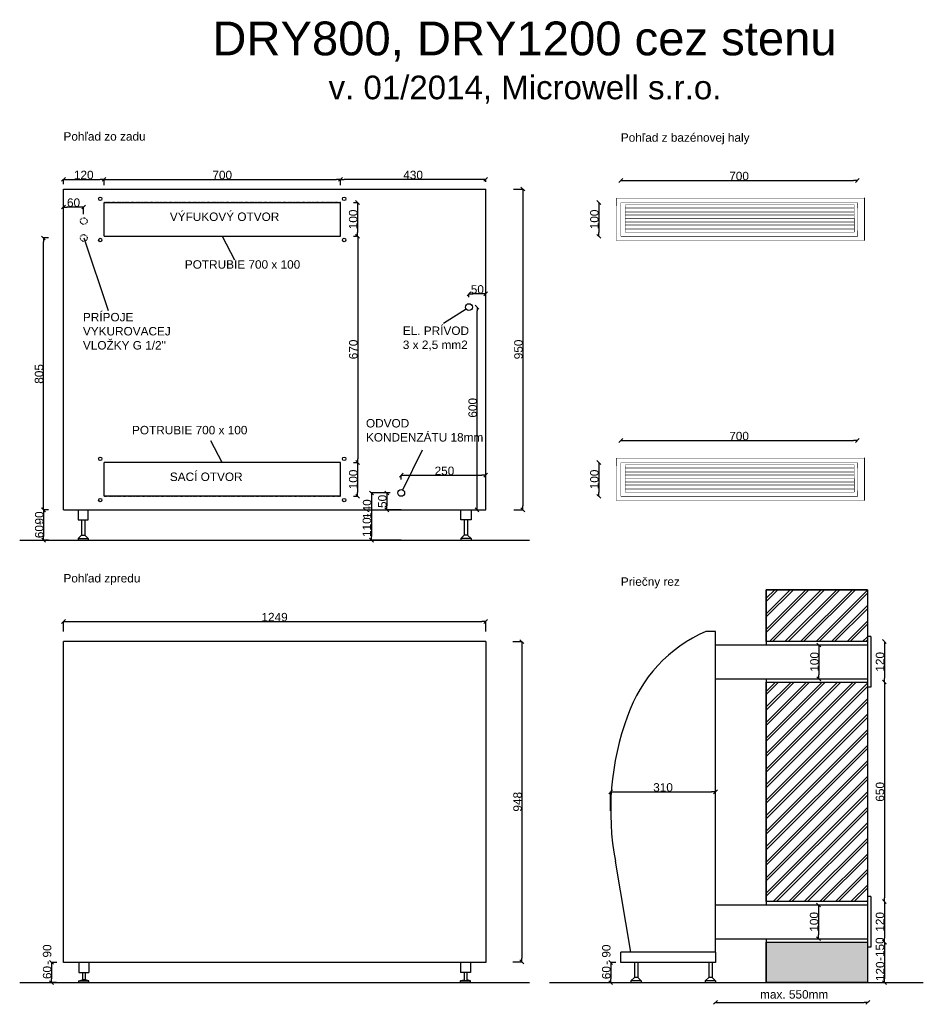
# Model space of a CAD drawing. Extents: x -130 to 2545, y -124 to 2791.
import ezdxf

# ---------------------------------------------------------------- set-up
doc = ezdxf.new("R2010")
doc.units = 0
doc.header["$MEASUREMENT"] = 0
doc.linetypes.add('Achse', pattern=[11.5, 0, -4, 7.5, 0])
doc.linetypes.add('Hustě  tečkovaná', pattern=[3.75, 1.25, -2.5])
for name, color, linetype in [('Oblouky a kružnice', 7, 'Continuous'), ('Osa(ISO)', 7, 'Continuous'), ('Textové bloky', 7, 'Continuous'), ('Viditelné hrany(ISO)', 7, 'Continuous'), ('Výplně', 7, 'Continuous'), ('Čáry', 7, 'Continuous')]:
    doc.layers.add(name, color=color, linetype=linetype)
doc.styles.add('GENERATED_STYLE_1', font='ARIAL.ttf')
doc.styles.add('GENERATED_STYLE_2', font='ARIAL.ttf')
doc.dimstyles.new('Peter', dxfattribs={"dimtxt": 25, "dimasz": 11.4, "dimexe": 0.18, "dimexo": 0, "dimgap": 0.09, "dimtad": 1, "dimdec": 0, "dimlfac": 0.9995, "dimzin": 0, "dimdsep": 46, "dimtxsty": 'GENERATED_STYLE_1', "dimblk": 'ARROWHEAD_6', "dimblk1": 'ARROWHEAD_6', "dimblk2": 'ARROWHEAD_6', "dimcen": 0.09, "dimclrd": 7, "dimclre": 7, "dimclrt": 7, "dimazin": 0, "dimtfac": 1, "dimtdec": 4, "dimtmove": 0, "dimatfit": 0, "dimfxl": 0, "dimtolj": 1, "dimtzin": 0, "dimarcsym": 0})
pattern_1 = [(45, (0, 0), (-22.98097, 22.98097), []), (45, (-4.596, 4.596), (-22.98097, 22.98097), [])]

# ---------------------------------------------------------------- blocks, each defined once
blk = doc.blocks.new('ARROWHEAD_6')
at = {"color": 0, "linetype": 'Continuous'}
for p, q in [((0, 0), (-1, 0)), ((-0.5, -0.5), (0.5, 0.5))]:
    blk.add_line(p, q, dxfattribs=at)
blk = doc.blocks.new('*D54')
at = {"color": 7, "linetype": 'Continuous', "lineweight": -2}
for p, q in [((-44.1, 1340), (-58.8, 1340)), ((-58.7, 1328.6), (-58.7, 1261.4)), ((-44.1, 1250), (-58.8, 1250))]:
    blk.add_line(p, q, dxfattribs=at)
at = {"layer": 'Defpoints', "color": 0}
for p in [(-44.1, 1340), (-58.7, 1250), (-44.1, 1250)]:
    blk.add_point(p, dxfattribs=at)
at = {"color": 7, "lineweight": -2, "xscale": 11.4, "yscale": 11.4, "zscale": 11.4}
for p, rotation in [((-58.7, 1340), 90), ((-58.7, 1250), 270)]:
    blk.add_blockref('ARROWHEAD_6', p, dxfattribs=dict(at, rotation=rotation))
at = {"color": 7, "linetype": 'Continuous', "lineweight": 0, "insert": (-71.5, 1316), "char_height": 25, "attachment_point": 5, "rotation": 90, "style": 'GENERATED_STYLE_1'}
blk.add_mtext('\\A1;90', dxfattribs=at)
blk = doc.blocks.new('*D55')
at = {"color": 7, "linetype": 'Continuous', "lineweight": -2}
for p, q in [((-44.7, 2145), (-59.6, 2145)), ((-59.4, 1351.4), (-59.4, 2133.6)), ((-44.1, 1340), (-59.6, 1340))]:
    blk.add_line(p, q, dxfattribs=at)
at = {"layer": 'Defpoints', "color": 0}
for p in [(-59.4, 2145), (-44.7, 2145), (-44.1, 1340)]:
    blk.add_point(p, dxfattribs=at)
at = {"color": 7, "lineweight": -2, "xscale": 11.4, "yscale": 11.4, "zscale": 11.4}
for p, rotation in [((-59.4, 2145), 90), ((-59.4, 1340), 270)]:
    blk.add_blockref('ARROWHEAD_6', p, dxfattribs=dict(at, rotation=rotation))
at = {"color": 7, "linetype": 'Continuous', "lineweight": 0, "insert": (-72.2, 1742.5), "char_height": 25, "attachment_point": 5, "rotation": 90, "style": 'GENERATED_STYLE_1'}
blk.add_mtext('\\A1;805', dxfattribs=at)
blk = doc.blocks.new('*D58')
at = {"color": 7, "linetype": 'Continuous', "lineweight": -2}
for p, q in [((0, 2195), (0, 2236.9)), ((48.3, 2236.7), (11.4, 2236.7)), ((59.7, 2216), (59.7, 2236.9))]:
    blk.add_line(p, q, dxfattribs=at)
at = {"layer": 'Defpoints', "color": 0}
for p in [(0, 2236.7), (59.7, 2216), (0, 2195)]:
    blk.add_point(p, dxfattribs=at)
at = {"color": 7, "lineweight": -2, "xscale": 11.4, "yscale": 11.4, "zscale": 11.4, "rotation": 180}
blk.add_blockref('ARROWHEAD_6', (0, 2236.7), dxfattribs=at)
at = {"color": 7, "lineweight": -2, "xscale": 11.4, "yscale": 11.4, "zscale": 11.4}
blk.add_blockref('ARROWHEAD_6', (59.7, 2236.7), dxfattribs=at)
at = {"color": 7, "linetype": 'Continuous', "lineweight": 0, "insert": (29.8, 2249.6), "char_height": 25, "attachment_point": 5, "style": 'GENERATED_STYLE_1'}
blk.add_mtext('\\A1;60', dxfattribs=at)
blk = doc.blocks.new('*D59')
at = {"color": 7, "linetype": 'Continuous', "lineweight": -2}
for p, q in [((0, 2304.4), (0, 2318.8)), ((11.4, 2318.6), (108.6, 2318.6)), ((120, 2301.6), (120, 2318.8))]:
    blk.add_line(p, q, dxfattribs=at)
at = {"layer": 'Defpoints', "color": 0}
for p in [(0, 2304.4), (120, 2318.6), (120, 2301.6)]:
    blk.add_point(p, dxfattribs=at)
at = {"color": 7, "lineweight": -2, "xscale": 11.4, "yscale": 11.4, "zscale": 11.4, "rotation": 180}
blk.add_blockref('ARROWHEAD_6', (0, 2318.6), dxfattribs=at)
at = {"color": 7, "lineweight": -2, "xscale": 11.4, "yscale": 11.4, "zscale": 11.4}
blk.add_blockref('ARROWHEAD_6', (120, 2318.6), dxfattribs=at)
at = {"color": 7, "linetype": 'Continuous', "lineweight": 0, "insert": (60, 2331.5), "char_height": 25, "attachment_point": 5, "style": 'GENERATED_STYLE_1'}
blk.add_mtext('\\A1;120', dxfattribs=at)
blk = doc.blocks.new('*D60')
at = {"color": 7, "linetype": 'Continuous', "lineweight": -2}
for p, q in [((120, 2318.6), (120, 2318.8)), ((131.4, 2318.6), (808.6, 2318.6)), ((820, 2301.6), (820, 2318.8))]:
    blk.add_line(p, q, dxfattribs=at)
at = {"layer": 'Defpoints', "color": 0}
for p in [(120, 2318.6), (820, 2318.6), (820, 2301.6)]:
    blk.add_point(p, dxfattribs=at)
at = {"color": 7, "lineweight": -2, "xscale": 11.4, "yscale": 11.4, "zscale": 11.4, "rotation": 180}
blk.add_blockref('ARROWHEAD_6', (120, 2318.6), dxfattribs=at)
at = {"color": 7, "lineweight": -2, "xscale": 11.4, "yscale": 11.4, "zscale": 11.4}
blk.add_blockref('ARROWHEAD_6', (820, 2318.6), dxfattribs=at)
at = {"color": 7, "linetype": 'Continuous', "lineweight": 0, "insert": (470, 2331.4), "char_height": 25, "attachment_point": 5, "style": 'GENERATED_STYLE_1'}
blk.add_mtext('\\A1;700', dxfattribs=at)
blk = doc.blocks.new('*D61')
at = {"color": 7, "linetype": 'Continuous', "lineweight": -2}
for p, q in [((820, 2318.6), (820, 2318.8)), ((1238.6, 2318.6), (831.4, 2318.6)), ((1250, 2311.6), (1250, 2318.8))]:
    blk.add_line(p, q, dxfattribs=at)
at = {"layer": 'Defpoints', "color": 0}
for p in [(820, 2318.6), (820, 2318.6), (1250, 2311.6)]:
    blk.add_point(p, dxfattribs=at)
at = {"color": 7, "lineweight": -2, "xscale": 11.4, "yscale": 11.4, "zscale": 11.4, "rotation": 180}
blk.add_blockref('ARROWHEAD_6', (820, 2318.6), dxfattribs=at)
at = {"color": 7, "lineweight": -2, "xscale": 11.4, "yscale": 11.4, "zscale": 11.4}
blk.add_blockref('ARROWHEAD_6', (1250, 2318.6), dxfattribs=at)
at = {"color": 7, "linetype": 'Continuous', "lineweight": 0, "insert": (1035, 2331.4), "char_height": 25, "attachment_point": 5, "style": 'GENERATED_STYLE_1'}
blk.add_mtext('\\A1;430', dxfattribs=at)
blk = doc.blocks.new('*D62')
at = {"color": 7, "linetype": 'Continuous', "lineweight": -2}
for p, q in [((858.1, 2250), (870.7, 2250)), ((870.6, 2238.6), (870.6, 2161.4)), ((858.1, 2150), (870.7, 2150))]:
    blk.add_line(p, q, dxfattribs=at)
at = {"layer": 'Defpoints', "color": 0}
for p in [(858.1, 2250), (858.1, 2150), (870.6, 2150)]:
    blk.add_point(p, dxfattribs=at)
at = {"color": 7, "lineweight": -2, "xscale": 11.4, "yscale": 11.4, "zscale": 11.4}
for p, rotation in [((870.6, 2250), 90), ((870.6, 2150), 270)]:
    blk.add_blockref('ARROWHEAD_6', p, dxfattribs=dict(at, rotation=rotation))
at = {"color": 7, "linetype": 'Continuous', "lineweight": 0, "insert": (857.7, 2200), "char_height": 25, "attachment_point": 5, "rotation": 90, "style": 'GENERATED_STYLE_1'}
blk.add_mtext('\\A1;100', dxfattribs=at)
blk = doc.blocks.new('*D63')
at = {"color": 7, "linetype": 'Continuous', "lineweight": -2}
for p, q in [((858.3, 2150), (871.1, 2150)), ((871, 2138.6), (871, 1491.4)), ((858.3, 1480), (871.1, 1480))]:
    blk.add_line(p, q, dxfattribs=at)
at = {"layer": 'Defpoints', "color": 0}
for p in [(858.3, 2150), (858.3, 1480), (871, 1480)]:
    blk.add_point(p, dxfattribs=at)
at = {"color": 7, "lineweight": -2, "xscale": 11.4, "yscale": 11.4, "zscale": 11.4}
for p, rotation in [((871, 2150), 90), ((871, 1480), 270)]:
    blk.add_blockref('ARROWHEAD_6', p, dxfattribs=dict(at, rotation=rotation))
at = {"color": 7, "linetype": 'Continuous', "lineweight": 0, "insert": (858.1, 1815), "char_height": 25, "attachment_point": 5, "rotation": 90, "style": 'GENERATED_STYLE_1'}
blk.add_mtext('\\A1;670', dxfattribs=at)
blk = doc.blocks.new('*D64')
at = {"color": 7, "linetype": 'Continuous', "lineweight": -2}
for p, q in [((858.3, 1480), (870.9, 1480)), ((870.7, 1468.6), (870.7, 1391.4)), ((858.2, 1380), (870.9, 1380))]:
    blk.add_line(p, q, dxfattribs=at)
at = {"layer": 'Defpoints', "color": 0}
for p in [(858.3, 1480), (858.2, 1380), (870.7, 1380)]:
    blk.add_point(p, dxfattribs=at)
at = {"color": 7, "lineweight": -2, "xscale": 11.4, "yscale": 11.4, "zscale": 11.4}
for p, rotation in [((870.7, 1480), 90), ((870.7, 1380), 270)]:
    blk.add_blockref('ARROWHEAD_6', p, dxfattribs=dict(at, rotation=rotation))
at = {"color": 7, "linetype": 'Continuous', "lineweight": 0, "insert": (857.9, 1430), "char_height": 25, "attachment_point": 5, "rotation": 90, "style": 'GENERATED_STYLE_1'}
blk.add_mtext('\\A1;100', dxfattribs=at)
blk = doc.blocks.new('*D65')
at = {"color": 7, "linetype": 'Continuous', "lineweight": -2}
for p, q in [((1000, 1429.5), (1000, 1442.6)), ((1011.4, 1442.4), (1238.6, 1442.4)), ((1250, 1390), (1250, 1442.6))]:
    blk.add_line(p, q, dxfattribs=at)
at = {"layer": 'Defpoints', "color": 0}
for p in [(1000, 1429.5), (1250, 1442.4), (1250, 1390)]:
    blk.add_point(p, dxfattribs=at)
at = {"color": 7, "lineweight": -2, "xscale": 11.4, "yscale": 11.4, "zscale": 11.4, "rotation": 180}
blk.add_blockref('ARROWHEAD_6', (1000, 1442.4), dxfattribs=at)
at = {"color": 7, "lineweight": -2, "xscale": 11.4, "yscale": 11.4, "zscale": 11.4}
blk.add_blockref('ARROWHEAD_6', (1250, 1442.4), dxfattribs=at)
at = {"color": 7, "linetype": 'Continuous', "lineweight": 0, "insert": (1127.8, 1455.3), "char_height": 25, "attachment_point": 5, "style": 'GENERATED_STYLE_1'}
blk.add_mtext('\\A1;250', dxfattribs=at)
blk = doc.blocks.new('*D66')
at = {"color": 7, "linetype": 'Continuous', "lineweight": -2}
for p, q in [((967.6, 1390), (956.9, 1390)), ((957, 1378.6), (957, 1351.4)), ((1000, 1340), (956.9, 1340))]:
    blk.add_line(p, q, dxfattribs=at)
at = {"layer": 'Defpoints', "color": 0}
for p in [(967.6, 1390), (957, 1340), (1000, 1340)]:
    blk.add_point(p, dxfattribs=at)
at = {"color": 7, "lineweight": -2, "xscale": 11.4, "yscale": 11.4, "zscale": 11.4}
for p, rotation in [((957, 1390), 90), ((957, 1340), 270)]:
    blk.add_blockref('ARROWHEAD_6', p, dxfattribs=dict(at, rotation=rotation))
at = {"color": 7, "linetype": 'Continuous', "lineweight": 0, "insert": (944.2, 1365), "char_height": 25, "attachment_point": 5, "rotation": 90, "style": 'GENERATED_STYLE_1'}
blk.add_mtext('\\A1;50', dxfattribs=at)
blk = doc.blocks.new('*D67')
at = {"color": 7, "linetype": 'Continuous', "lineweight": -2}
for p, q in [((956.9, 1390), (911.7, 1390)), ((911.8, 1378.6), (911.8, 1261.4)), ((1000, 1250), (911.7, 1250))]:
    blk.add_line(p, q, dxfattribs=at)
at = {"layer": 'Defpoints', "color": 0}
for p in [(956.9, 1390), (911.8, 1250), (1000, 1250)]:
    blk.add_point(p, dxfattribs=at)
at = {"color": 7, "lineweight": -2, "xscale": 11.4, "yscale": 11.4, "zscale": 11.4}
for p, rotation in [((911.8, 1390), 90), ((911.8, 1250), 270)]:
    blk.add_blockref('ARROWHEAD_6', p, dxfattribs=dict(at, rotation=rotation))
at = {"color": 7, "linetype": 'Continuous', "lineweight": 0, "insert": (899, 1342.1), "char_height": 25, "attachment_point": 5, "rotation": 90, "style": 'GENERATED_STYLE_1'}
blk.add_mtext('\\A1;140', dxfattribs=at)
blk = doc.blocks.new('*D69')
at = {"color": 7, "linetype": 'Continuous', "lineweight": -2}
for p, q in [((1224.1, 1940.4), (1224.4, 1940.4)), ((1224.3, 1351.4), (1224.3, 1929)), ((1218.6, 1340), (1224.4, 1340))]:
    blk.add_line(p, q, dxfattribs=at)
at = {"layer": 'Defpoints', "color": 0}
for p in [(1224.1, 1940.4), (1224.3, 1940.4), (1218.6, 1340)]:
    blk.add_point(p, dxfattribs=at)
at = {"color": 7, "lineweight": -2, "xscale": 11.4, "yscale": 11.4, "zscale": 11.4}
for p, rotation in [((1224.3, 1940.4), 90), ((1224.3, 1340), 270)]:
    blk.add_blockref('ARROWHEAD_6', p, dxfattribs=dict(at, rotation=rotation))
at = {"color": 7, "linetype": 'Continuous', "lineweight": 0, "insert": (1211.4, 1642.1), "char_height": 25, "attachment_point": 5, "rotation": 90, "style": 'GENERATED_STYLE_1'}
blk.add_mtext('\\A1;600', dxfattribs=at)
blk = doc.blocks.new('*D70')
at = {"color": 7, "linetype": 'Continuous', "lineweight": -2}
for p, q in [((1200.4, 1970), (1200.4, 1979.9)), ((1238.6, 1979.7), (1211.8, 1979.7)), ((1250, 1938.1), (1250, 1979.9))]:
    blk.add_line(p, q, dxfattribs=at)
at = {"layer": 'Defpoints', "color": 0}
for p in [(1200.4, 1979.7), (1200.4, 1970), (1250, 1938.1)]:
    blk.add_point(p, dxfattribs=at)
at = {"color": 7, "lineweight": -2, "xscale": 11.4, "yscale": 11.4, "zscale": 11.4, "rotation": 180}
blk.add_blockref('ARROWHEAD_6', (1200.4, 1979.7), dxfattribs=at)
at = {"color": 7, "lineweight": -2, "xscale": 11.4, "yscale": 11.4, "zscale": 11.4}
blk.add_blockref('ARROWHEAD_6', (1250, 1979.7), dxfattribs=at)
at = {"color": 7, "linetype": 'Continuous', "lineweight": 0, "insert": (1225.2, 1992.6), "char_height": 25, "attachment_point": 5, "style": 'GENERATED_STYLE_1'}
blk.add_mtext('\\A1;50', dxfattribs=at)
blk = doc.blocks.new('*D74')
at = {"color": 7, "linetype": 'Continuous', "lineweight": -2}
for p, q in [((1332.6, 2290), (1360.2, 2290)), ((1360, 2278.6), (1360, 1351.4)), ((1333.2, 1340), (1360.2, 1340))]:
    blk.add_line(p, q, dxfattribs=at)
at = {"layer": 'Defpoints', "color": 0}
for p in [(1332.6, 2290), (1333.2, 1340), (1360, 1340)]:
    blk.add_point(p, dxfattribs=at)
at = {"color": 7, "lineweight": -2, "xscale": 11.4, "yscale": 11.4, "zscale": 11.4}
for p, rotation in [((1360, 2290), 90), ((1360, 1340), 270)]:
    blk.add_blockref('ARROWHEAD_6', p, dxfattribs=dict(at, rotation=rotation))
at = {"color": 7, "linetype": 'Continuous', "lineweight": 0, "insert": (1347.1, 1815), "char_height": 25, "attachment_point": 5, "rotation": 90, "style": 'GENERATED_STYLE_1'}
blk.add_mtext('\\A1;950', dxfattribs=at)
blk = doc.blocks.new('*D80')
at = {"color": 7, "linetype": 'Continuous', "lineweight": -2}
for p, q in [((-20, 0), (-35.6, 0)), ((-35.4, -11.4), (-35.4, -48.5)), ((-20.9, -59.9), (-35.6, -59.9))]:
    blk.add_line(p, q, dxfattribs=at)
at = {"layer": 'Defpoints', "color": 0}
for p in [(-20, 0), (-35.4, -59.9), (-20.9, -59.9)]:
    blk.add_point(p, dxfattribs=at)
at = {"color": 7, "lineweight": -2, "xscale": 11.4, "yscale": 11.4, "zscale": 11.4}
for p, rotation in [((-35.4, 0), 90), ((-35.4, -59.9), 270)]:
    blk.add_blockref('ARROWHEAD_6', p, dxfattribs=dict(at, rotation=rotation))
at = {"color": 7, "linetype": 'Continuous', "lineweight": 0, "insert": (-48.2, -30), "char_height": 25, "attachment_point": 5, "rotation": 90, "style": 'GENERATED_STYLE_1'}
blk.add_mtext('\\A1;60', dxfattribs=at)
blk = doc.blocks.new('*D81')
at = {"color": 7, "linetype": 'Continuous', "lineweight": -2}
for p, q in [((1330.5, 949.8), (1357.3, 949.8)), ((1357.1, 938.4), (1357.1, 12.8)), ((1330.5, 1.4), (1357.3, 1.4))]:
    blk.add_line(p, q, dxfattribs=at)
at = {"layer": 'Defpoints', "color": 0}
for p in [(1330.5, 949.8), (1330.5, 1.4), (1357.1, 1.4)]:
    blk.add_point(p, dxfattribs=at)
at = {"color": 7, "lineweight": -2, "xscale": 11.4, "yscale": 11.4, "zscale": 11.4}
for p, rotation in [((1357.1, 949.8), 90), ((1357.1, 1.4), 270)]:
    blk.add_blockref('ARROWHEAD_6', p, dxfattribs=dict(at, rotation=rotation))
at = {"color": 7, "linetype": 'Continuous', "lineweight": 0, "insert": (1344.3, 475.6), "char_height": 25, "attachment_point": 5, "rotation": 90, "style": 'GENERATED_STYLE_1'}
blk.add_mtext('\\A1;948', dxfattribs=at)
blk = doc.blocks.new('*D82')
at = {"color": 7, "linetype": 'Continuous', "lineweight": -2}
for p, q in [((0, 979.7), (0, 1009.6)), ((11.4, 1009.4), (1238.6, 1009.4)), ((1250, 979.7), (1250, 1009.6))]:
    blk.add_line(p, q, dxfattribs=at)
at = {"layer": 'Defpoints', "color": 0}
for p in [(1250, 1009.4), (0, 979.7), (1250, 979.7)]:
    blk.add_point(p, dxfattribs=at)
at = {"color": 7, "lineweight": -2, "xscale": 11.4, "yscale": 11.4, "zscale": 11.4, "rotation": 180}
blk.add_blockref('ARROWHEAD_6', (0, 1009.4), dxfattribs=at)
at = {"color": 7, "lineweight": -2, "xscale": 11.4, "yscale": 11.4, "zscale": 11.4}
blk.add_blockref('ARROWHEAD_6', (1250, 1009.4), dxfattribs=at)
at = {"color": 7, "linetype": 'Continuous', "lineweight": 0, "insert": (625, 1022.2), "char_height": 25, "attachment_point": 5, "style": 'GENERATED_STYLE_1'}
blk.add_mtext('\\A1;1249', dxfattribs=at)
blk = doc.blocks.new('HATCH_3', base_point=(87.2, 4806.7))
at = {"layer": 'Výplně'}
blk.add_hatch(color=11, dxfattribs=at).paths.add_polyline_path([(87.2, 4806.7), (87.2, 4926.7), (387.2, 4926.7), (387.2, 4806.7)], flags=0)
at = {"layer": 'Výplně', "color": 7, "linetype": 'Continuous'}
blk.add_lwpolyline([(87.2, 4806.7), (87.2, 4926.7), (387.2, 4926.7), (387.2, 4806.7)], close=True, dxfattribs=at)
blk = doc.blocks.new('HATCH_4', base_point=(387.2, 5696.7))
at = {"layer": 'Výplně'}
h = blk.add_hatch(dxfattribs=at)
h.set_pattern_fill('zdivo cihelné', color=11, scale=6.5, angle=45, style=0, pattern_type=0)
h.set_pattern_definition(pattern_1)
h.paths.add_polyline_path([(387.2, 5696.7), (387.2, 5046.7), (87.2, 5046.7), (87.2, 5696.7)], flags=0)
at = {"layer": 'Výplně', "color": 7, "linetype": 'Continuous'}
blk.add_lwpolyline([(387.2, 5696.7), (387.2, 5046.7), (87.2, 5046.7), (87.2, 5696.7)], close=True, dxfattribs=at)
blk = doc.blocks.new('HATCH_5', base_point=(387.2, 5816.7))
at = {"layer": 'Výplně'}
h = blk.add_hatch(dxfattribs=at)
h.set_pattern_fill('zdivo cihelné', color=11, scale=6.5, angle=45, style=0, pattern_type=0)
h.set_pattern_definition(pattern_1)
h.paths.add_polyline_path([(387.2, 5816.7), (87.2, 5816.7), (87.2, 5970.3), (387.2, 5970.3)], flags=0)
at = {"layer": 'Výplně', "color": 7, "linetype": 'Continuous'}
blk.add_lwpolyline([(387.2, 5816.7), (87.2, 5816.7), (87.2, 5970.3), (387.2, 5970.3)], close=True, dxfattribs=at)
blk = doc.blocks.new('*D190')
at = {"color": 7, "linetype": 'Continuous', "lineweight": -2}
for p, q in [((2430.09, 950), (2429.91, 950)), ((2430.09, 938.6), (2430.09, 841.4)), ((2430.09, 830), (2429.91, 830))]:
    blk.add_line(p, q, dxfattribs=at)
at = {"layer": 'Defpoints', "color": 0}
for p in [(2430.09, 950), (2430.09, 830), (2430.09, 830)]:
    blk.add_point(p, dxfattribs=at)
at = {"color": 7, "lineweight": -2, "xscale": 11.4, "yscale": 11.4, "zscale": 11.4}
for p, rotation in [((2430.09, 950), 90), ((2430.09, 830), 270)]:
    blk.add_blockref('ARROWHEAD_6', p, dxfattribs=dict(at, rotation=rotation))
at = {"color": 7, "linetype": 'Continuous', "lineweight": 0, "insert": (2417.2375, 890), "char_height": 25, "attachment_point": 5, "rotation": 90, "style": 'GENERATED_STYLE_1'}
blk.add_mtext('\\A1;120', dxfattribs=at)
blk = doc.blocks.new('*D191')
at = {"color": 7, "linetype": 'Continuous', "lineweight": -2}
for p, q in [((2429.91, 830), (2430.27, 830)), ((2430.09, 818.6), (2430.09, 191.4)), ((2429.91, 180), (2430.27, 180))]:
    blk.add_line(p, q, dxfattribs=at)
at = {"layer": 'Defpoints', "color": 0}
for p in [(2429.91, 830), (2429.91, 180), (2430.09, 180)]:
    blk.add_point(p, dxfattribs=at)
at = {"color": 7, "lineweight": -2, "xscale": 11.4, "yscale": 11.4, "zscale": 11.4}
for p, rotation in [((2430.09, 830), 90), ((2430.09, 180), 270)]:
    blk.add_blockref('ARROWHEAD_6', p, dxfattribs=dict(at, rotation=rotation))
at = {"color": 7, "linetype": 'Continuous', "lineweight": 0, "insert": (2417.2375, 505), "char_height": 25, "attachment_point": 5, "rotation": 90, "style": 'GENERATED_STYLE_1'}
blk.add_mtext('\\A1;650', dxfattribs=at)
blk = doc.blocks.new('*D192')
at = {"color": 7, "linetype": 'Continuous', "lineweight": -2}
for p, q in [((2430.27, 180), (2429.91, 180)), ((2430.09, 168.6), (2430.09, 71.4)), ((2430.27, 60), (2429.91, 60))]:
    blk.add_line(p, q, dxfattribs=at)
at = {"layer": 'Defpoints', "color": 0}
for p in [(2430.27, 180), (2430.09, 60), (2430.27, 60)]:
    blk.add_point(p, dxfattribs=at)
at = {"color": 7, "lineweight": -2, "xscale": 11.4, "yscale": 11.4, "zscale": 11.4}
for p, rotation in [((2430.09, 180), 90), ((2430.09, 60), 270)]:
    blk.add_blockref('ARROWHEAD_6', p, dxfattribs=dict(at, rotation=rotation))
at = {"color": 7, "linetype": 'Continuous', "lineweight": 0, "insert": (2417.2375, 120), "char_height": 25, "attachment_point": 5, "rotation": 90, "style": 'GENERATED_STYLE_1'}
blk.add_mtext('\\A1;120', dxfattribs=at)
blk = doc.blocks.new('*D193')
at = {"color": 7, "linetype": 'Continuous', "lineweight": -2}
for p, q in [((2429.9, 60), (2430.7, 60)), ((2430.6, 48.6), (2430.6, -48.6)), ((2429.9, -60), (2430.7, -60))]:
    blk.add_line(p, q, dxfattribs=at)
at = {"layer": 'Defpoints', "color": 0}
for p in [(2429.9, 60), (2429.9, -60), (2430.6, -60)]:
    blk.add_point(p, dxfattribs=at)
at = {"color": 7, "lineweight": -2, "xscale": 11.4, "yscale": 11.4, "zscale": 11.4}
for p, rotation in [((2430.6, 60), 90), ((2430.6, -60), 270)]:
    blk.add_blockref('ARROWHEAD_6', p, dxfattribs=dict(at, rotation=rotation))
at = {"color": 7, "linetype": 'Continuous', "lineweight": 0, "insert": (2417.7, -26.4), "char_height": 25, "attachment_point": 5, "rotation": 90, "style": 'GENERATED_STYLE_1'}
blk.add_mtext('\\A1;120', dxfattribs=at)
blk = doc.blocks.new('*D196')
at = {"color": 7, "linetype": 'Continuous', "lineweight": -2}
for p, q in [((1635.2, -0.4), (1619.7, -0.4)), ((1619.9, -11.8), (1619.9, -48.9)), ((1634.4, -60.3), (1619.7, -60.3))]:
    blk.add_line(p, q, dxfattribs=at)
at = {"layer": 'Defpoints', "color": 0}
for p in [(1635.2, -0.4), (1619.9, -60.3), (1634.4, -60.3)]:
    blk.add_point(p, dxfattribs=at)
at = {"color": 7, "lineweight": -2, "xscale": 11.4, "yscale": 11.4, "zscale": 11.4}
for p, rotation in [((1619.9, -0.4), 90), ((1619.9, -60.3), 270)]:
    blk.add_blockref('ARROWHEAD_6', p, dxfattribs=dict(at, rotation=rotation))
at = {"color": 7, "linetype": 'Continuous', "lineweight": 0, "insert": (1607, -30.4), "char_height": 25, "attachment_point": 5, "rotation": 90, "style": 'GENERATED_STYLE_1'}
blk.add_mtext('\\A1;60', dxfattribs=at)
blk = doc.blocks.new('*D209')
at = {"color": 7, "linetype": 'Continuous', "lineweight": -2}
for p, q in [((2224.9, 939.8), (2236.4, 939.8)), ((2236.2, 928.4), (2236.2, 851.2)), ((2224.9, 839.8), (2236.4, 839.8))]:
    blk.add_line(p, q, dxfattribs=at)
at = {"layer": 'Defpoints', "color": 0}
for p in [(2224.9, 939.8), (2224.9, 839.8), (2236.2, 839.8)]:
    blk.add_point(p, dxfattribs=at)
at = {"color": 7, "lineweight": -2, "xscale": 11.4, "yscale": 11.4, "zscale": 11.4}
for p, rotation in [((2236.2, 939.8), 90), ((2236.2, 839.8), 270)]:
    blk.add_blockref('ARROWHEAD_6', p, dxfattribs=dict(at, rotation=rotation))
at = {"color": 7, "linetype": 'Continuous', "lineweight": 0, "insert": (2223.3, 889.8), "char_height": 25, "attachment_point": 5, "rotation": 90, "style": 'GENERATED_STYLE_1'}
blk.add_mtext('\\A1;100', dxfattribs=at)
blk = doc.blocks.new('*D212')
at = {"color": 7, "linetype": 'Continuous', "lineweight": -2}
for p, q in [((2223.7, 170), (2235.2, 170)), ((2235, 158.6), (2235, 81.4)), ((2223.7, 70), (2235.2, 70))]:
    blk.add_line(p, q, dxfattribs=at)
at = {"layer": 'Defpoints', "color": 0}
for p in [(2223.7, 170), (2223.7, 70), (2235, 70)]:
    blk.add_point(p, dxfattribs=at)
at = {"color": 7, "lineweight": -2, "xscale": 11.4, "yscale": 11.4, "zscale": 11.4}
for p, rotation in [((2235, 170), 90), ((2235, 70), 270)]:
    blk.add_blockref('ARROWHEAD_6', p, dxfattribs=dict(at, rotation=rotation))
at = {"color": 7, "linetype": 'Continuous', "lineweight": 0, "insert": (2222.1, 120), "char_height": 25, "attachment_point": 5, "rotation": 90, "style": 'GENERATED_STYLE_1'}
blk.add_mtext('\\A1;100', dxfattribs=at)
blk = doc.blocks.new('*D214')
at = {"color": 7, "linetype": 'Continuous', "lineweight": -2}
for p, q in [((1650, 2315.4), (1650, 2315.6)), ((1661.4, 2315.4), (2338.6, 2315.4)), ((2350, 2315.6), (2350, 2315.2))]:
    blk.add_line(p, q, dxfattribs=at)
at = {"layer": 'Defpoints', "color": 0}
for p in [(1650, 2315.4), (2350, 2315.6), (2350, 2315.4)]:
    blk.add_point(p, dxfattribs=at)
at = {"color": 7, "lineweight": -2, "xscale": 11.4, "yscale": 11.4, "zscale": 11.4, "rotation": 180}
blk.add_blockref('ARROWHEAD_6', (1650, 2315.4), dxfattribs=at)
at = {"color": 7, "lineweight": -2, "xscale": 11.4, "yscale": 11.4, "zscale": 11.4}
blk.add_blockref('ARROWHEAD_6', (2350, 2315.4), dxfattribs=at)
at = {"color": 7, "linetype": 'Continuous', "lineweight": 0, "insert": (2000, 2328.3), "char_height": 25, "attachment_point": 5, "style": 'GENERATED_STYLE_1'}
blk.add_mtext('\\A1;700', dxfattribs=at)
blk = doc.blocks.new('*D215')
at = {"color": 7, "linetype": 'Continuous', "lineweight": -2}
for p, q in [((1584.6, 2250), (1584.5, 2250)), ((1584.6, 2238.6), (1584.6, 2161.4)), ((1584.5, 2150), (1584.8, 2150))]:
    blk.add_line(p, q, dxfattribs=at)
at = {"layer": 'Defpoints', "color": 0}
for p in [(1584.6, 2250), (1584.5, 2150), (1584.6, 2150)]:
    blk.add_point(p, dxfattribs=at)
at = {"color": 7, "lineweight": -2, "xscale": 11.4, "yscale": 11.4, "zscale": 11.4}
for p, rotation in [((1584.6, 2250), 90), ((1584.6, 2150), 270)]:
    blk.add_blockref('ARROWHEAD_6', p, dxfattribs=dict(at, rotation=rotation))
at = {"color": 7, "linetype": 'Continuous', "lineweight": 0, "insert": (1571.8, 2200), "char_height": 25, "attachment_point": 5, "rotation": 90, "style": 'GENERATED_STYLE_1'}
blk.add_mtext('\\A1;100', dxfattribs=at)
blk = doc.blocks.new('*D219')
at = {"color": 7, "linetype": 'Continuous', "lineweight": -2}
for p, q in [((1650, 1545.4), (1650, 1545.6)), ((1661.4, 1545.4), (2338.6, 1545.4)), ((2350, 1545.6), (2350, 1545.2))]:
    blk.add_line(p, q, dxfattribs=at)
at = {"layer": 'Defpoints', "color": 0}
for p in [(1650, 1545.4), (2350, 1545.6), (2350, 1545.4)]:
    blk.add_point(p, dxfattribs=at)
at = {"color": 7, "lineweight": -2, "xscale": 11.4, "yscale": 11.4, "zscale": 11.4, "rotation": 180}
blk.add_blockref('ARROWHEAD_6', (1650, 1545.4), dxfattribs=at)
at = {"color": 7, "lineweight": -2, "xscale": 11.4, "yscale": 11.4, "zscale": 11.4}
blk.add_blockref('ARROWHEAD_6', (2350, 1545.4), dxfattribs=at)
at = {"color": 7, "linetype": 'Continuous', "lineweight": 0, "insert": (2000, 1558.3), "char_height": 25, "attachment_point": 5, "style": 'GENERATED_STYLE_1'}
blk.add_mtext('\\A1;700', dxfattribs=at)
blk = doc.blocks.new('*D220')
at = {"color": 7, "linetype": 'Continuous', "lineweight": -2}
for p, q in [((1584.6, 1480), (1584.5, 1480)), ((1584.6, 1468.6), (1584.6, 1391.4)), ((1584.5, 1380), (1584.8, 1380))]:
    blk.add_line(p, q, dxfattribs=at)
at = {"layer": 'Defpoints', "color": 0}
for p in [(1584.6, 1480), (1584.5, 1380), (1584.6, 1380)]:
    blk.add_point(p, dxfattribs=at)
at = {"color": 7, "lineweight": -2, "xscale": 11.4, "yscale": 11.4, "zscale": 11.4}
for p, rotation in [((1584.6, 1480), 90), ((1584.6, 1380), 270)]:
    blk.add_blockref('ARROWHEAD_6', p, dxfattribs=dict(at, rotation=rotation))
at = {"color": 7, "linetype": 'Continuous', "lineweight": 0, "insert": (1571.8, 1430), "char_height": 25, "attachment_point": 5, "rotation": 90, "style": 'GENERATED_STYLE_1'}
blk.add_mtext('\\A1;100', dxfattribs=at)
blk = doc.blocks.new('*D222')
at = {"color": 7, "linetype": 'Continuous', "lineweight": -2}
for p, q in [((1619.8, 449.2), (1619.8, 505.2)), ((1631.2, 505), (1918.6, 505)), ((1930, 449.2), (1930, 505.2))]:
    blk.add_line(p, q, dxfattribs=at)
at = {"layer": 'Defpoints', "color": 0}
for p in [(1930, 505), (1619.8, 449.2), (1930, 449.2)]:
    blk.add_point(p, dxfattribs=at)
at = {"color": 7, "lineweight": -2, "xscale": 11.4, "yscale": 11.4, "zscale": 11.4, "rotation": 180}
blk.add_blockref('ARROWHEAD_6', (1619.8, 505), dxfattribs=at)
at = {"color": 7, "lineweight": -2, "xscale": 11.4, "yscale": 11.4, "zscale": 11.4}
blk.add_blockref('ARROWHEAD_6', (1930, 505), dxfattribs=at)
at = {"color": 7, "linetype": 'Continuous', "lineweight": 0, "insert": (1774.9, 517.9), "char_height": 25, "attachment_point": 5, "style": 'GENERATED_STYLE_1'}
blk.add_mtext('\\A1;310', dxfattribs=at)
blk = doc.blocks.new('*D224')
at = {"color": 7, "linetype": 'Continuous', "lineweight": -2}
for p, q in [((1930, -118.5), (1930, -118.3)), ((1941.4, -118.5), (2369.8, -118.5)), ((2381.2, -118.5), (2381.2, -118.3))]:
    blk.add_line(p, q, dxfattribs=at)
at = {"layer": 'Defpoints', "color": 0}
for p in [(1930, -118.5), (2381.2, -118.5), (2381.2, -118.5)]:
    blk.add_point(p, dxfattribs=at)
at = {"color": 7, "lineweight": -2, "xscale": 11.4, "yscale": 11.4, "zscale": 11.4, "rotation": 180}
blk.add_blockref('ARROWHEAD_6', (1930, -118.5), dxfattribs=at)
at = {"color": 7, "lineweight": -2, "xscale": 11.4, "yscale": 11.4, "zscale": 11.4}
blk.add_blockref('ARROWHEAD_6', (2381.2, -118.5), dxfattribs=at)
at = {"color": 7, "linetype": 'Continuous', "lineweight": 0, "insert": (2155.6, -118.4), "char_height": 0.0001, "attachment_point": 5, "style": 'GENERATED_STYLE_1'}
blk.add_mtext('\\A1;451', dxfattribs=at)

msp = doc.modelspace()

# ---------------------------------------------------------------- linework, layer by layer
at = {"linetype": 'Continuous', "lineweight": 0}
for p, q in [((2370.8, 2137.5), (2370.8, 2264)), ((2370.8, 1367.5), (2370.8, 1494))]:
    msp.add_line(p, q, dxfattribs=at)
at = {"layer": 'Oblouky a kružnice', "color": 7, "linetype": 'Continuous'}
for centre, radius in [((109, 2261), 5), ((831, 2261), 5), ((109, 2139), 5), ((831, 2139), 5), ((1200.4, 1940.4), 10), ((109, 1491), 5), ((831, 1491), 5), ((1000, 1390), 10), ((109, 1369), 5), ((831, 1369), 5)]:
    msp.add_circle(centre, radius, dxfattribs=at)
at = {"layer": 'Oblouky a kružnice', "color": 7, "linetype": 'Hustě  tečkovaná'}
for centre in [(60, 2195), (60, 2145)]:
    msp.add_circle(centre, 10, dxfattribs=at)
at = {"layer": 'Oblouky a kružnice', "color": 7, "linetype": 'Continuous'}
for centre, radius, start, end in [((2071.9, 589.4), 426, 113.5115, 160.8796), ((2433.8, 449.2), 814, 159.8995, 190.611)]:
    msp.add_arc(centre, radius, start, end, dxfattribs=at)
at = {"layer": 'Osa(ISO)', "color": 7, "linetype": 'Continuous'}
for p, q in [((45, 0), (45, -30)), ((75, 0), (75, -30)), ((1175, 0), (1175, -30)), ((1205, 0), (1205, -30)), ((45, -30), (75, -30)), ((45, -55), (56, -51.6)), ((45, -60), (45, -55)), ((45, -55), (75, -55)), ((56, -30), (56, -51.6)), ((64, -51.6), (56, -51.6)), ((64, -30), (64, -51.6)), ((75, -55), (64, -51.6)), ((75, -60), (75, -55)), ((1205, -30), (1175, -30)), ((1175, -55), (1186, -51.6)), ((1175, -60), (1175, -55)), ((1205, -55), (1175, -55)), ((1186, -30), (1186, -51.6)), ((1194, -30), (1194, -51.6)), ((1205, -55), (1194, -51.6)), ((1205, -60), (1205, -55)), ((45, -60), (75, -60)), ((1205, -60), (1175, -60))]:
    msp.add_line(p, q, dxfattribs=at)
at = {"layer": 'Viditelné hrany(ISO)', "color": 7, "linetype": 'Continuous'}
for p, q in [((1250, 950), (0, 950)), ((0, 949.8), (0, 950)), ((0, 716), (0, 949.8)), ((1250, 950), (1250, 949.8)), ((1250, 949.8), (1250, 716)), ((0, 450), (0, 716)), ((1250, 716), (1250, 450)), ((0, 1.4), (0, 450)), ((1250, 450), (1250, 1.4)), ((0, 0), (0, 1.4)), ((1250, 0), (0, 0)), ((1250, 1.4), (1250, 0))]:
    msp.add_line(p, q, dxfattribs=at)
at = {"layer": 'Čáry', "color": 7, "linetype": 'Continuous'}
for p, q in [((0, 1340), (0, 2290)), ((0, 2290), (1250, 2290)), ((1250, 1340), (1250, 2290)), ((120, 2250), (820, 2250)), ((120, 2150), (120, 2250)), ((820, 2150), (820, 2250)), ((60, 2145), (132, 1930.2)), ((120, 2150), (820, 2150)), ((470, 2150), (506.5, 2080)), ((1125.1, 1893.2), (1192, 1935.1)), ((470, 1480), (436.3, 1544.6)), ((1004.4, 1399), (1062.5, 1517.4)), ((120, 1380), (120, 1480)), ((820, 1480), (120, 1480)), ((120, 1380), (120, 1480)), ((820, 1380), (820, 1480)), ((820, 1380), (120, 1380)), ((0, 1340), (1250, 1340)), ((43.5, 1340), (43.5, 1310)), ((73.5, 1310), (73.5, 1340)), ((1176.5, 1310), (1176.5, 1340)), ((1206.5, 1340), (1206.5, 1310)), ((43.5, 1310), (73.5, 1310)), ((53.5, 1310), (53.5, 1265)), ((63.5, 1310), (63.5, 1265)), ((1206.5, 1310), (1176.5, 1310)), ((1186.5, 1310), (1186.5, 1265)), ((1196.5, 1309.9), (1196.5, 1265)), ((43.5, 1255), (53.5, 1265)), ((43.5, 1255), (43.5, 1250)), ((43.5, 1255), (73.5, 1255)), ((53.5, 1265), (63.5, 1265)), ((73.5, 1255), (63.5, 1265)), ((73.5, 1255), (73.5, 1250)), ((1176.5, 1255), (1186.5, 1265)), ((1206.5, 1255), (1176.5, 1255)), ((1176.5, 1255), (1176.5, 1250)), ((1196.5, 1265), (1186.5, 1265)), ((1206.5, 1255), (1196.5, 1265)), ((1206.5, 1255), (1206.5, 1250)), ((-129.6, 1250), (1379.6, 1250)), ((2380, 1103.6), (2080, 1103.6)), ((2080, 1103.6), (2080, 940)), ((2380, 1103.6), (2380, -60)), ((1930, 980), (1902, 980)), ((1930, 30), (1930, 980)), ((2390, 965), (2380, 965)), ((2390, 965), (2390, 815)), ((1930, 940), (2380, 940)), ((1930, 840), (2380, 840)), ((2080, 840), (2080, 170)), ((2390, 815), (2380, 815)), ((1680, 30), (1633.7, 299.3)), ((2390, 195), (2380, 195)), ((2390, 195), (2390, 45)), ((1930, 170), (2380, 170)), ((1930, 70), (2380, 70)), ((2080, 70), (2080, -60)), ((1650, 0), (1650, 30)), ((1930, 30), (1650, 30)), ((1930, 30), (1930, 0)), ((2390, 45), (2380, 45)), ((1930, 0), (1650, 0)), ((1690, 0), (1690, -45)), ((1700, 0), (1700, -45)), ((1910, 0), (1910, -45)), ((1920, 0), (1920, -45)), ((1680, -55), (1690, -45)), ((1710, -55), (1680, -55)), ((1680, -55), (1680, -60)), ((1700, -45), (1690, -45)), ((1710, -55), (1700, -45)), ((1710, -55), (1710, -60)), ((1900, -55), (1910, -45)), ((1930, -55), (1900, -55)), ((1900, -55), (1900, -60)), ((1920, -45), (1910, -45)), ((1930, -55), (1920, -45)), ((1930, -55), (1930, -60)), ((-129.6, -60), (1379.6, -60)), ((1438.9, -60), (2545.3, -60))]:
    msp.add_line(p, q, dxfattribs=at)
at = {"layer": 'Čáry', "color": 7, "linetype": 'Hustě  tečkovaná'}
for p, q in [((820, 2250), (120, 2250)), ((120, 2150), (120, 2250)), ((820, 2150), (820, 2250)), ((120, 2150), (820, 2150)), ((820, 1480), (120, 1480)), ((820, 1380), (820, 1480)), ((120, 1380), (820, 1380)), ((1886.5, 0), (1856.5, 0))]:
    msp.add_line(p, q, dxfattribs=at)
at = {"layer": 'Čáry', "color": 7, "linetype": 'Continuous', "const_width": 1.25}
for points in [[(1636.6, 2263.2), (1637.5, 2137.5)], [(1636.6, 2263.2), (2370, 2263)], [(1663.1, 2243.1), (1662.5, 2162.5)], [(1663.1, 2243.1), (2340.9, 2243.1)], [(1663.1, 2235.4), (2341.1, 2235.4)], [(1663.1, 2232.4), (2341.1, 2232.4)], [(1663.1, 2224.6), (2341.3, 2224.6)], [(1663.1, 2221.6), (2341.4, 2221.6)], [(2341.2, 2162.5), (2340.9, 2243.1)], [(1662.5, 2202.5), (2340.3, 2202.5)], [(1662.5, 2194.8), (2340.4, 2194.8)], [(1662.5, 2191.8), (2340.5, 2191.8)], [(1663.1, 2213.8), (2341.5, 2213.8)], [(1663.1, 2210.8), (2341.6, 2210.8)], [(1663.1, 2203.1), (2341.8, 2203.1)], [(1662.5, 2184), (2340.7, 2184)], [(1662.5, 2181), (2340.7, 2181)], [(1662.5, 2173.2), (2340.9, 2173.2)], [(1662.5, 2170.2), (2341, 2170.2)], [(1662.5, 2162.5), (2341.2, 2162.5)], [(1637.5, 2137.5), (2370.8, 2137.5)], [(1636.6, 1493.2), (1637.5, 1367.5)], [(1636.6, 1493.2), (2370, 1493)], [(1663.1, 1473.1), (1662.5, 1392.5)], [(1663.1, 1473.1), (2340.9, 1473.1)], [(1663.1, 1465.4), (2341.1, 1465.4)], [(1663.1, 1462.4), (2341.1, 1462.4)], [(2341.2, 1392.5), (2340.9, 1473.1)], [(1662.5, 1432.5), (2340.3, 1432.5)], [(1663.1, 1454.6), (2341.3, 1454.6)], [(1663.1, 1451.6), (2341.4, 1451.6)], [(1663.1, 1443.8), (2341.5, 1443.8)], [(1663.1, 1440.8), (2341.6, 1440.8)], [(1663.1, 1433.1), (2341.8, 1433.1)], [(1662.5, 1424.8), (2340.4, 1424.8)], [(1662.5, 1421.8), (2340.5, 1421.8)], [(1662.5, 1414), (2340.7, 1414)], [(1662.5, 1411), (2340.7, 1411)], [(1662.5, 1403.2), (2340.9, 1403.2)], [(1662.5, 1400.2), (2341, 1400.2)], [(1662.5, 1392.5), (2341.2, 1392.5)], [(1637.5, 1367.5), (2370.8, 1367.5)]]:
    msp.add_lwpolyline(points, dxfattribs=at)
at = {"layer": 'Čáry', "color": 7, "linetype": 'Achse', "const_width": 1.25}
for points in [[(1650, 2250), (1650, 2150)], [(1650, 2250), (2350, 2250)], [(2351.1, 2150), (2350, 2250)], [(1650, 2150), (2351.1, 2150)], [(1650, 1480), (1650, 1380)], [(1650, 1480), (2350, 1480)], [(2351.1, 1380), (2350, 1480)], [(1650, 1380), (2351.1, 1380)]]:
    msp.add_lwpolyline(points, dxfattribs=at)

# ---------------------------------------------------------------- block references
at = {"layer": 'Výplně', "color": 7, "linetype": 'Continuous'}
for name, p in [('HATCH_5', (2380, 950)), ('HATCH_4', (2380, 830))]:
    msp.add_blockref(name, p, dxfattribs=at)
at = {"layer": 'Výplně', "color": 11, "linetype": 'Continuous'}
msp.add_blockref('HATCH_3', (2080, -60), dxfattribs=at)

# ---------------------------------------------------------------- texts
at = {"linetype": 'Continuous', "lineweight": 0, "char_height": 61.635, "attachment_point": 1, "rotation": 90, "style": 'GENERATED_STYLE_2'}
for s, insert, width in [('{\\H0.405612x;110-}', (885.6, 1259.5), 75.503), ('{\\H0.405612x;60-}', (-84.2, 1256.1), 75.503), ('{\\H0.405612x;-150}', (2404.4, 4.1), 90.403), ('{\\H0.405612x;- 90}', (-61, -7), 75.503), ('{\\H0.405612x;- 90}', (1594.3, -7.4), 75.503)]:
    msp.add_mtext(s, dxfattribs=dict(at, insert=insert, width=width))
at = {"linetype": 'Continuous', "lineweight": 0, "insert": (2163.1, -95), "char_height": 61.635, "width": 298.84, "attachment_point": 5, "style": 'GENERATED_STYLE_2'}
msp.add_mtext('{\\H0.405612x;max. 550mm}', dxfattribs=at)
at = {"layer": 'Textové bloky', "color": 7, "style": 'GENERATED_STYLE_1'}
for s, insert, char_height, width, attachment_point in [('{DRY800, DRY1200 cez stenu}', (1364.7, 2726.6), 100, 4322.106, 5), ('{v. 01/2014, Microwell s.r.o.}', (1366.3, 2584.2), 70, 4315.3, 5), ('{Pohľad zo zadu}', (0, 2458.3), 25, 1107.706, 1), ('{Pohľad z bazénovej haly}', (1650, 2455), 25, 1107.706, 1), ('{\\fArial CE|b0|i0|c238|p34;VÝFUKOVÝ OTVOR}', (314.9, 2220.4), 25, 377.291, 1), ('{\\fArial CE|b0|i0|c238|p34;POTRUBIE 700 x 100}', (359.3, 2079.1), 25, 396.683, 1), ('{\\fArial CE|b0|i0|c238|p34;PRÍPOJE \\PVYKUROVACEJ \\PVLOŽKY G 1/2"}', (57.6, 1923.1), 25, 396.683, 1), ('{\\fArial CE|b0|i0|c238|p34;EL. PRÍVOD\\P3 x 2,5 mm2}', (1004.6, 1882.9), 25, 202.709, 1), ('{\\fArial CE|b0|i0|c238|p34;ODVOD \\PKONDENZÁTU 18mm}', (895.5, 1608.9), 25, 367.829, 1), ('{\\fArial CE|b0|i0|c238|p34;POTRUBIE 700 x 100}', (202.9, 1588.6), 25, 396.683, 1), ('{\\fArial CE|b0|i0|c238|p34;SACÍ OTVOR }', (314.9, 1450.4), 25, 377.291, 1), ('{Pohľad zpredu}', (0, 1150), 25, 291.06, 1), ('{Priečny rez}', (1650, 1140), 25, 291.06, 1)]:
    msp.add_mtext(s, dxfattribs=dict(at, insert=insert, char_height=char_height, width=width, attachment_point=attachment_point))

# ---------------------------------------------------------------- dimensions: what is measured, and where the dimension line sits
at = {"linetype": 'Continuous', "lineweight": 0}
for base, p1, p2, picture, middle in [((120, 2318.6), (0, 2304.4), (120, 2301.6), '*D59', (60, 2331.5)), ((820, 2318.6), (120, 2318.6), (820, 2301.6), '*D60', (470, 2331.4)), ((820, 2318.6), (1250, 2311.6), (820, 2318.6), '*D61', (1035, 2331.4)), ((2350, 2315.4), (1650, 2315.4), (2350, 2315.6), '*D214', (2000, 2328.3)), ((0, 2236.7), (59.7, 2216), (0, 2195), '*D58', (29.8, 2249.6)), ((1200.4, 1979.7), (1250, 1938.1), (1200.4, 1970), '*D70', (1225.2, 1992.6)), ((2350, 1545.4), (1650, 1545.4), (2350, 1545.6), '*D219', (2000, 1558.3)), ((1250, 1009.4), (0, 979.7), (1250, 979.7), '*D82', (625, 1022.2)), ((1930, 505), (1619.8, 449.2), (1930, 449.2), '*D222', (1774.9, 517.9))]:
    dim = msp.add_linear_dim(base=base, p1=p1, p2=p2, dimstyle='Peter', dxfattribs=at)
    dim.commit()
    dim.dimension.update_dxf_attribs({"geometry": picture, "text_midpoint": middle})
for base, p1, p2, picture, middle in [((1360, 1340), (1332.6, 2290), (1333.2, 1340), '*D74', (1347.1, 1815)), ((870.6, 2150), (858.1, 2250), (858.1, 2150), '*D62', (857.7, 2200)), ((1584.6, 2150), (1584.6, 2250), (1584.5, 2150), '*D215', (1571.8, 2200)), ((-59.4, 2145), (-44.1, 1340), (-44.7, 2145), '*D55', (-72.2, 1742.5)), ((871, 1480), (858.3, 2150), (858.3, 1480), '*D63', (858.1, 1815)), ((870.7, 1380), (858.3, 1480), (858.2, 1380), '*D64', (857.9, 1430)), ((1584.6, 1380), (1584.6, 1480), (1584.5, 1380), '*D220', (1571.8, 1430)), ((1357.1, 1.4), (1330.5, 949.8), (1330.5, 1.4), '*D81', (1344.3, 475.6)), ((2236.2, 839.8), (2224.9, 939.8), (2224.9, 839.8), '*D209', (2223.3, 889.8)), ((2430.1, 830), (2430.1, 950), (2430.1, 830), '*D190', (2417.2, 890)), ((2430.1, 180), (2429.9, 830), (2429.9, 180), '*D191', (2417.2, 505)), ((2235, 70), (2223.7, 170), (2223.7, 70), '*D212', (2222.1, 120))]:
    dim = msp.add_linear_dim(base=base, p1=p1, p2=p2, angle=90, dimstyle='Peter', dxfattribs=at)
    dim.commit()
    dim.dimension.update_dxf_attribs({"geometry": picture, "text_midpoint": middle})
for base, p1, p2, picture, middle in [((1224.3, 1940.4), (1218.6, 1340), (1224.1, 1940.4), '*D69', (1224.3, 1642.1)), ((911.8, 1250), (956.9, 1390), (1000, 1250), '*D67', (911.8, 1342.1)), ((957, 1340), (967.6, 1390), (1000, 1340), '*D66', (957, 1365)), ((-58.7, 1250), (-44.1, 1340), (-44.1, 1250), '*D54', (-58.7, 1316)), ((2430.1, 60), (2430.3, 180), (2430.3, 60), '*D192', (2430.1, 120)), ((2430.6, -60), (2429.9, 60), (2429.9, -60), '*D193', (2430.6, -26.4)), ((-35.4, -59.9), (-20, 0), (-20.9, -59.9), '*D80', (-35.4, -30)), ((1619.9, -60.3), (1635.2, -0.4), (1634.4, -60.3), '*D196', (1619.9, -30.4))]:
    dim = msp.add_linear_dim(base=base, p1=p1, p2=p2, angle=90, dimstyle='Peter', dxfattribs=at)
    dim.commit()
    dim.dimension.update_dxf_attribs({"geometry": picture, "text_midpoint": middle, "dimtype": 160})
dim = msp.add_linear_dim(base=(1250, 1442.4), p1=(1000, 1429.5), p2=(1250, 1390), dimstyle='Peter', dxfattribs=at)
dim.commit()
dim.dimension.update_dxf_attribs({"geometry": '*D65', "text_midpoint": (1127.8, 1442.4), "dimtype": 160})
dim = msp.add_linear_dim(base=(2381.2, -118.5), p1=(1930, -118.5), p2=(2381.2, -118.5), dimstyle='Peter', override={"dimtxt": 0.0001}, dxfattribs=at)
dim.commit()
dim.dimension.update_dxf_attribs({"geometry": '*D224', "text_midpoint": (2155.6, -118.4)})

doc.saveas('drawing.dxf')
